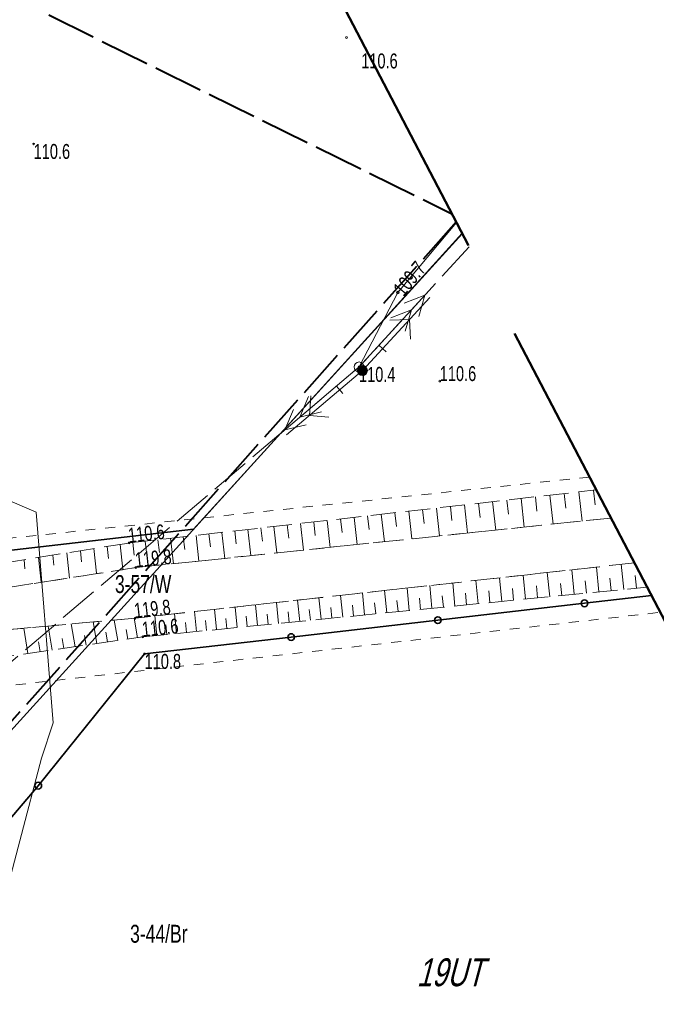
# Model space of a CAD drawing. Header units: metres. Extents: x 7531673 to 7533164, y 5721297 to 5724010.
# Tile 9 of 58: x 7533060 to 7533092, y 5721464 to 5721514. Entities that reach past the tile are written whole.
import ezdxf
from ezdxf.enums import TextEntityAlignment as Align

# ---------------------------------------------------------------- set-up
doc = ezdxf.new("R2010")
doc.units = ezdxf.units.M
for name, pattern in [('11', [3, 2.5, -0.5]), ('2_1', [0]), ('2_BUBZ02', [1.75, 1.25, -0.5]), ('2_BUBZ02G', [1.75, 1.25, -0.5]), ('2_PTRW01', [1, 0.5, -0.5]), ('4_SUPE_01', [0]), ('4_SUPE_P_01', [2.5, 2, -0.5]), ('4_SUPT_01', [0]), ('GDE', [0]), ('GUZ', [1, 0.5, -0.5]), ('L_0_09', [2.5, 2, -0.5])]:
    doc.linetypes.add(name, pattern=pattern)
doc.layers.get('0').update_dxf_attribs({"color": 252})
for name, color, linetype, lineweight in [('BUBZ_L_1', 252, '2_BUBZ02', 18), ('Dzialki', 80, 'GDE', 30), ('kierunek_eS', 1, 'Continuous', 18), ('KTOK_L_4', 252, 'Continuous', 35), ('MPZP', 130, '11', 40), ('Numery_uzytkow', 252, 'Continuous', 9), ('ogrodzenie', 7, 'L_0_15', 35), ('PTRW_L_0', 252, '2_PTRW01', 18), ('RTPW_T_0', 252, 'Continuous', 15), ('SUPE_L_2', 240, '4_SUPE_01', 18), ('SUPE_L_3', 240, '4_SUPE_01', 18), ('SUPP_L_2', 240, '4_SUPE_P_01', 18), ('SUPT_L_0', 30, '4_SUPT_01', 18), ('SUSM_T_3', 252, 'Continuous', 18), ('SUTE_T_0', 240, 'Continuous', 18), ('Uzytki', 252, 'GUZ', 18)]:
    doc.layers.add(name, color=color, linetype=linetype, lineweight=lineweight)
doc.layers.add('zakres', color=7, linetype='L_0_09', lineweight=50, true_color=0xff05ff)
doc.styles.get("Standard").update_dxf_attribs({"font": 'arial.ttf'})
doc.linetypes.add('L_0_15', pattern='A,0.375,0.75,0.75,0.75,0.75,0.75,[1,113 e2 pomiar.shx,S=0.05,R=0,X=0,Y=0],0.75,0.75,0.75,0.75,0.375', length=7.5)

# ---------------------------------------------------------------- blocks, each defined once
blk = doc.blocks.new('2_RTPW01')
at = {"linetype": 'Continuous'}
blk.add_circle((0, 0), 0.045, dxfattribs=at)
blk = doc.blocks.new('4_SUSM04_01')
at = {"linetype": 'Continuous'}
blk.add_circle((0, 0), 0.25, dxfattribs=at)
blk = doc.blocks.new('4_SUPS01_03')
at = {"linetype": 'Continuous'}
blk.add_circle((0, 0), 0.0625, dxfattribs=at)
blk = doc.blocks.new('PSN')
at = {"color": 0, "linetype": 'Continuous', "lineweight": 18, "flags": 128}
for points in [[(7, 0), (5.6, 1.4)], [(0, 0), (10, 0)], [(3, 0.5), (3, -0.5)], [(7, 0), (5.6, -1.4)]]:
    blk.add_lwpolyline(points, dxfattribs=at)
blk = doc.blocks.new('SUSM04_01')
at = {"linetype": 'Continuous', "lineweight": 18, "true_color": 0xffffff}
blk.add_hatch(color=7, dxfattribs=at).paths.add_polyline_path([(0, -0.5, 1), (0, 0.5, 1)])
at = {"color": 0, "linetype": 'Continuous', "lineweight": 18}
blk.add_circle((0, 0), 0.5, dxfattribs=at)

msp = doc.modelspace()

# ---------------------------------------------------------------- linework, layer by layer
at = {"layer": 'BUBZ_L_1', "linetype": '2_BUBZ02G'}
for p, q in [((7533065.59, 5721487.53), (7533089.092, 5721490.2)), ((7533055.7, 5721485.95), (7533065.59, 5721487.53)), ((7533066.28, 5721482.81), (7533091.649, 5721485.311)), ((7533055.09, 5721481.18), (7533066.28, 5721482.81))]:
    msp.add_line(p, q, dxfattribs=at)
at = {"layer": 'BUBZ_L_1', "linetype": '2_1'}
for p, q in [((7533085.31, 5721489.77), (7533085.474, 5721488.328)), ((7533086.031, 5721489.852), (7533086.113, 5721489.128)), ((7533086.756, 5721489.935), (7533086.921, 5721488.479)), ((7533087.483, 5721490.017), (7533087.566, 5721489.286)), ((7533088.214, 5721490.1), (7533088.381, 5721488.631)), ((7533088.949, 5721490.184), (7533089.033, 5721489.446)), ((7533081.052, 5721489.287), (7533081.212, 5721487.884)), ((7533081.754, 5721489.366), (7533081.834, 5721488.662)), ((7533082.459, 5721489.446), (7533082.619, 5721488.031)), ((7533083.167, 5721489.527), (7533083.247, 5721488.816)), ((7533083.878, 5721489.608), (7533084.04, 5721488.179)), ((7533084.592, 5721489.689), (7533084.674, 5721488.971)), ((7533076.231, 5721488.739), (7533076.308, 5721488.06)), ((7533076.911, 5721488.816), (7533077.066, 5721487.451)), ((7533077.593, 5721488.894), (7533077.671, 5721488.208)), ((7533078.278, 5721488.972), (7533078.435, 5721487.594)), ((7533078.967, 5721489.05), (7533079.046, 5721488.358)), ((7533079.659, 5721489.128), (7533079.817, 5721487.738)), ((7533080.354, 5721489.207), (7533080.433, 5721488.509)), ((7533089.862, 5721488.728), (7533089.855, 5721488.785)), ((7533072.22, 5721488.283), (7533072.296, 5721487.622)), ((7533072.881, 5721488.358), (7533073.032, 5721487.031)), ((7533073.545, 5721488.434), (7533073.621, 5721487.767)), ((7533074.212, 5721488.51), (7533074.364, 5721487.17)), ((7533074.882, 5721488.586), (7533074.958, 5721487.913)), ((7533075.555, 5721488.662), (7533075.709, 5721487.31)), ((7533067.679, 5721487.767), (7533067.824, 5721486.488)), ((7533068.319, 5721487.84), (7533068.392, 5721487.197)), ((7533068.962, 5721487.913), (7533069.108, 5721486.621)), ((7533069.607, 5721487.986), (7533069.681, 5721487.338)), ((7533070.256, 5721488.06), (7533070.404, 5721486.757)), ((7533070.908, 5721488.134), (7533070.982, 5721487.479)), ((7533071.563, 5721488.209), (7533071.712, 5721486.893)), ((7533064.484, 5721487.353), (7533064.548, 5721486.756)), ((7533065.136, 5721487.457), (7533065.271, 5721486.195)), ((7533065.777, 5721487.551), (7533065.848, 5721486.92)), ((7533066.408, 5721487.623), (7533066.552, 5721486.355)), ((7533067.042, 5721487.695), (7533067.114, 5721487.058)), ((7533061.035, 5721486.802), (7533061.171, 5721485.551)), ((7533061.751, 5721486.917), (7533061.805, 5721486.411)), ((7533062.454, 5721487.029), (7533062.589, 5721485.76)), ((7533063.143, 5721487.139), (7533063.202, 5721486.587)), ((7533063.82, 5721487.247), (7533063.953, 5721486.004)), ((7533060.305, 5721486.686), (7533060.354, 5721486.229)), ((7533089.221, 5721485.072), (7533089.099, 5721486.318)), ((7533090.479, 5721485.196), (7533090.354, 5721486.457)), ((7533084.34, 5721484.59), (7533084.223, 5721485.778)), ((7533085.539, 5721484.709), (7533085.42, 5721485.911)), ((7533086.752, 5721484.828), (7533086.632, 5721486.045)), ((7533087.979, 5721484.949), (7533087.858, 5721486.18)), ((7533091.113, 5721485.258), (7533091.05, 5721485.892)), ((7533080.829, 5721484.244), (7533080.716, 5721485.39)), ((7533081.986, 5721484.358), (7533081.871, 5721485.518)), ((7533083.156, 5721484.474), (7533083.04, 5721485.647)), ((7533086.143, 5721484.768), (7533086.084, 5721485.373)), ((7533087.364, 5721484.888), (7533087.303, 5721485.5)), ((7533088.598, 5721485.01), (7533088.537, 5721485.629)), ((7533089.848, 5721485.133), (7533089.786, 5721485.76)), ((7533076.34, 5721483.802), (7533076.232, 5721484.894)), ((7533077.442, 5721483.91), (7533077.333, 5721485.016)), ((7533078.558, 5721484.02), (7533078.447, 5721485.139)), ((7533079.687, 5721484.132), (7533079.575, 5721485.264)), ((7533081.406, 5721484.301), (7533081.349, 5721484.878)), ((7533082.569, 5721484.416), (7533082.511, 5721484.999)), ((7533083.746, 5721484.532), (7533083.688, 5721485.122)), ((7533084.938, 5721484.649), (7533084.879, 5721485.247)), ((7533071.022, 5721483.277), (7533070.92, 5721484.307)), ((7533072.06, 5721483.38), (7533071.957, 5721484.421)), ((7533073.111, 5721483.483), (7533073.007, 5721484.537)), ((7533074.174, 5721483.588), (7533074.069, 5721484.655)), ((7533075.251, 5721483.694), (7533075.144, 5721484.774)), ((7533075.794, 5721483.748), (7533075.74, 5721484.291)), ((7533076.889, 5721483.856), (7533076.835, 5721484.405)), ((7533077.998, 5721483.965), (7533077.944, 5721484.521)), ((7533079.121, 5721484.076), (7533079.065, 5721484.639)), ((7533080.256, 5721484.188), (7533080.2, 5721484.757)), ((7533066.99, 5721482.88), (7533066.894, 5721483.861)), ((7533067.98, 5721482.978), (7533067.882, 5721483.97)), ((7533068.982, 5721483.076), (7533068.883, 5721484.081)), ((7533069.996, 5721483.176), (7533069.896, 5721484.193)), ((7533071.539, 5721483.328), (7533071.488, 5721483.846)), ((7533072.584, 5721483.431), (7533072.532, 5721483.955)), ((7533073.641, 5721483.536), (7533073.589, 5721484.066)), ((7533074.711, 5721483.641), (7533074.658, 5721484.178)), ((7533061.718, 5721482.145), (7533061.522, 5721483.354)), ((7533062.872, 5721482.314), (7533062.685, 5721483.459)), ((7533063.971, 5721482.474), (7533063.792, 5721483.56)), ((7533065.018, 5721482.626), (7533064.846, 5721483.655)), ((7533066.015, 5721482.765), (7533065.849, 5721483.745)), ((7533066.5, 5721482.832), (7533066.452, 5721483.319)), ((7533067.484, 5721482.929), (7533067.435, 5721483.422)), ((7533068.48, 5721483.027), (7533068.43, 5721483.526)), ((7533069.487, 5721483.126), (7533069.438, 5721483.632)), ((7533070.507, 5721483.227), (7533070.457, 5721483.738)), ((7533060.505, 5721481.969), (7533060.3, 5721483.243)), ((7533063.428, 5721482.395), (7533063.346, 5721482.884)), ((7533064.501, 5721482.551), (7533064.418, 5721483.038)), ((7533065.522, 5721482.7), (7533065.44, 5721483.184)), ((7533061.118, 5721482.058), (7533061.034, 5721482.552)), ((7533062.302, 5721482.23), (7533062.218, 5721482.722))]:
    msp.add_line(p, q, dxfattribs=at)
at = {"layer": 'BUBZ_L_1', "linetype": '2_BUBZ02'}
for p, q in [((7533089.833, 5721488.783), (7533065.93, 5721486.29)), ((7533065.93, 5721486.29), (7533055.88, 5721484.73)), ((7533091.012, 5721486.529), (7533065.89, 5721483.75)), ((7533065.89, 5721483.75), (7533054.76, 5721482.74))]:
    msp.add_line(p, q, dxfattribs=at)
at = {"layer": 'Dzialki'}
msp.add_line((7533048.85, 5721466.21), (7533082.341, 5721503.106), dxfattribs=at)
at = {"layer": 'KTOK_L_4'}
for p, q in [((7533088.501, 5721484.496), (7533091.873, 5721484.883)), ((7533081.124, 5721483.647), (7533088.501, 5721484.496)), ((7533073.747, 5721482.799), (7533081.124, 5721483.647)), ((7533066.37, 5721481.95), (7533073.747, 5721482.799)), ((7533066.37, 5721481.95), (7533061.02, 5721475.327)), ((7533061.02, 5721475.327), (7533056.33, 5721469.81))]:
    msp.add_line(p, q, dxfattribs=at)
for centre in [(7533088.501, 5721484.496), (7533081.124, 5721483.647), (7533073.747, 5721482.799), (7533061.02, 5721475.327)]:
    msp.add_circle(centre, 0.17, dxfattribs=at)
at = {"layer": 'MPZP'}
for points in [[(7533100.209, 5721359.276), (7533085.217, 5721387.131), (7533065.983, 5721424.632), (7533047.614, 5721463.173), (7533036.136, 5721484.73), (7533008.691, 5721536.768), (7533010.421, 5721539.277), (7533081.833, 5721504.077)], [(7533082.045, 5721503.671), (7533046.995, 5721464.337)]]:
    msp.add_lwpolyline(points, dxfattribs=at)
at = {"layer": 'ogrodzenie', "color": 252, "lineweight": 35}
msp.add_lwpolyline([(7533082.356, 5721503.077), (7533068.84, 5721488.22), (7533039.34, 5721484.82), (7533032.59, 5721498.19), (7533054.61, 5721528.19), (7533056.84, 5721527.07), (7533057.51, 5721525.8)], dxfattribs=at)
at = {"layer": 'PTRW_L_0', "linetype": '2_PTRW01'}
for p, q in [((7533065.93, 5721486.29), (7533089.833, 5721488.783)), ((7533055.88, 5721484.73), (7533065.93, 5721486.29)), ((7533065.89, 5721483.75), (7533091.012, 5721486.529)), ((7533054.76, 5721482.74), (7533065.89, 5721483.75))]:
    msp.add_line(p, q, dxfattribs=at)
at = {"layer": 'SUPE_L_2', "linetype": '4_SUPE_01'}
for p, q in [((7533080.71, 5721500.248), (7533077.329, 5721496.564)), ((7533080.473, 5721499.99), (7533079.429, 5721499.591)), ((7533080.473, 5721499.99), (7533080.165, 5721498.915)), ((7533079.797, 5721499.253), (7533078.752, 5721498.855)), ((7533079.797, 5721499.253), (7533079.489, 5721498.179)), ((7533076.969, 5721496.218), (7533073.154, 5721492.986)), ((7533074.624, 5721494.887), (7533074.184, 5721493.859)), ((7533073.861, 5721494.24), (7533073.421, 5721493.213)), ((7533075.271, 5721494.124), (7533074.184, 5721493.859)), ((7533074.508, 5721493.477), (7533073.421, 5721493.213))]:
    msp.add_line(p, q, dxfattribs=at)
at = {"layer": 'SUPE_L_3', "linetype": '4_SUPE_01'}
for p, q in [((7533079.11, 5721500.12), (7533082.058, 5721503.647)), ((7533077.16, 5721496.38), (7533079.11, 5721500.12))]:
    msp.add_line(p, q, dxfattribs=at)
at = {"layer": 'SUPP_L_2', "linetype": '4_SUPE_P_01'}
for p, q in [((7533082.701, 5721502.418), (7533077.16, 5721496.38)), ((7533077.16, 5721496.38), (7533049.21, 5721472.7))]:
    msp.add_line(p, q, dxfattribs=at)
at = {"layer": 'SUPT_L_0', "linetype": '4_SUPT_01'}
for p, q in [((7533037.87, 5721498.84), (7533060.92, 5721489.08)), ((7533060.92, 5721489.08), (7533061.77, 5721478.49)), ((7533061.77, 5721478.49), (7533061.18, 5721476.71)), ((7533061.18, 5721476.71), (7533058.79, 5721467.61))]:
    msp.add_line(p, q, dxfattribs=at)
at = {"layer": 'Uzytki'}
for p, q in [((7533088.755, 5721490.844), (7533039.93, 5721485.69)), ((7533049.96, 5721479.28), (7533092.312, 5721484.043))]:
    msp.add_line(p, q, dxfattribs=at)
at = {"layer": 'zakres', "color": 6, "lineweight": 50, "ltscale": 10}
msp.add_lwpolyline([(7531711.141, 5723861.321), (7531927.66, 5723451.28), (7532248.91, 5722837.99), (7532655.42, 5722066.69), (7533061.63, 5721296.897), (7533163.777, 5721347.417), (7533045.85, 5721572.87), (7532868.05, 5721917.16), (7532735.17, 5722175.75), (7532682.943, 5722276.17), (7532755.64, 5722321.457), (7532723.063, 5722383.635), (7532650.279, 5722338.293), (7532322.07, 5722954.54), (7532208.28, 5723169.59), (7531836.585, 5723882.952), (7531911.571, 5723950.835), (7531857.881, 5724010.143), (7531797.896, 5723955.84), (7531782.573, 5723984.683), (7531673.371, 5723932.85)], close=True, dxfattribs=at)

# ---------------------------------------------------------------- block references
at = {"color": 252, "linetype": 'Continuous', "xscale": 0.5, "yscale": 0.5, "zscale": 0.5}
msp.add_blockref('SUSM04_01', (7533077.33, 5721496.2), dxfattribs=at)
at = {"layer": 'kierunek_eS', "color": 1, "linetype": 'Continuous'}
for xscale, yscale, zscale, rotation in [(0.4999999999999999, 0.4999999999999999, 0.4999999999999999, 47.32999999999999), (0.5, 0.5, 0.5, 220.2799999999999)]:
    msp.add_blockref('PSN', (7533077.33, 5721496.2), dxfattribs=dict(at, xscale=xscale, yscale=yscale, zscale=zscale, rotation=rotation))
at = {"layer": 'RTPW_T_0'}
for p in [(7533076.53, 5721512.94), (7533060.79, 5721507.59), (7533077.16, 5721496.38), (7533081.22, 5721495.67), (7533065.59, 5721487.53), (7533065.93, 5721486.29), (7533065.89, 5721483.75), (7533066.28, 5721482.81), (7533066.37, 5721481.95)]:
    msp.add_blockref('2_RTPW01', p, dxfattribs=at)
at = {"layer": 'SUSM_T_3'}
msp.add_blockref('4_SUSM04_01', (7533077.16, 5721496.38), dxfattribs=at)
at = {"layer": 'SUTE_T_0'}
msp.add_blockref('4_SUPS01_03', (7533079.11, 5721500.12), dxfattribs=at)

# ---------------------------------------------------------------- texts
at = {"layer": 'MPZP', "lineweight": 30, "oblique": 15, "width": 0.7}
msp.add_text('19UT', height=1.4, dxfattribs=at).set_placement((7533080.06, 5721466.645), align=Align.TOP_LEFT)
at = {"layer": 'Numery_uzytkow', "width": 0.7}
msp.add_text('3-57/W', height=0.9, dxfattribs=at).set_placement((7533064.88, 5721485.013))
msp.add_text('3-44/Br', height=0.9, dxfattribs=at).set_placement((7533065.645, 5721468.332), align=Align.TOP_LEFT)
at = {"layer": 'RTPW_T_0', "width": 0.7}
for p in [(7533077.27, 5721511.39), (7533081.22, 5721495.67)]:
    msp.add_text('110.6', height=0.75, dxfattribs=at).set_placement(p)
for s, p in [('110.6', (7533060.79, 5721507.59)), ('110.4', (7533077.16, 5721496.38)), ('110.8', (7533066.37, 5721481.95))]:
    msp.add_text(s, height=0.75, dxfattribs=at).set_placement(p, align=Align.TOP_LEFT)
for s, rotation, p in [('110.6', 6.48, (7533065.59, 5721487.53)), ('119.8', 5.95, (7533065.93, 5721486.29)), ('119.8', 6.31, (7533065.89, 5721483.75)), ('110.6', 5.64, (7533066.28, 5721482.81))]:
    msp.add_text(s, height=0.75, rotation=rotation, dxfattribs=at).set_placement(p)
at = {"layer": 'SUTE_T_0', "width": 0.7}
msp.add_text('109.7', height=0.75, rotation=50.1119, dxfattribs=at).set_placement((7533079.11, 5721500.12), align=Align.MIDDLE_LEFT)

doc.saveas('drawing.dxf')
